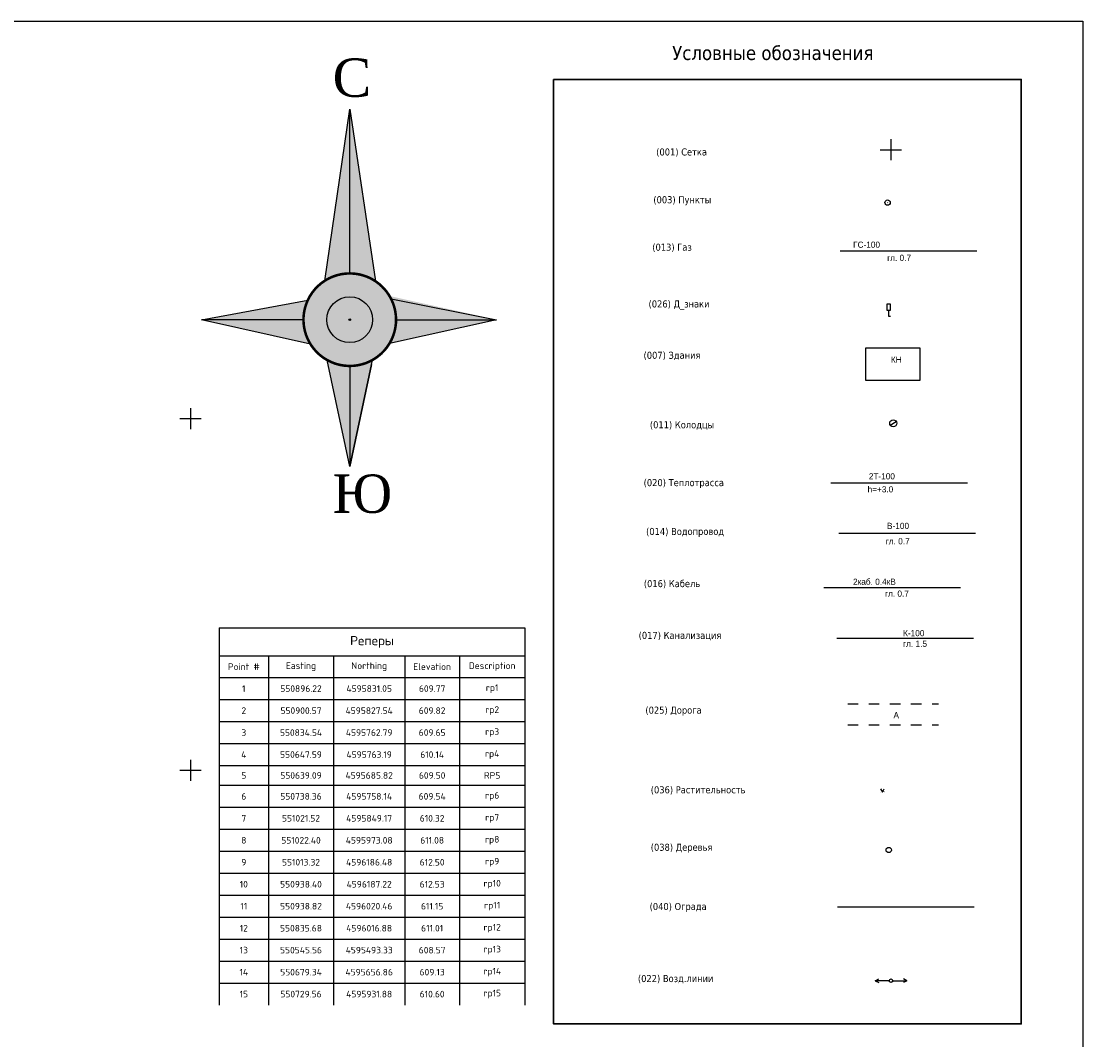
# Model space of a CAD drawing. Header units: metres. Extents: x 550378 to 551400, y 4595394 to 4596257.
# Tile 43 of 43: x 551176 to 551327, y 4596112 to 4596257. Entities that reach past the tile are written whole.
import ezdxf

# ---------------------------------------------------------------- set-up
doc = ezdxf.new("R2010")
doc.units = ezdxf.units.M
doc.header["$PDMODE"] = 32
doc.header["$PDSIZE"] = 0.25
doc.linetypes.add('Д_ТРОТ_ТРУБА', pattern=[3, 1.5, -1.5])
for name, color, linetype in [('(001) Сетка', 92, 'Continuous'), ('(002) Рамка', 7, 'Continuous'), ('(003) Пункты', 7, 'Continuous'), ('(007) Здания', 7, 'Continuous'), ('(011) Колодцы', 7, 'Continuous'), ('(013) Газ', 30, 'ИК_Газопровод -------г--------'), ('(014) Водопровод', 5, 'ИК_Водопровод -------в--------'), ('(016) Кабель', 1, 'Continuous'), ('(017) Канализация', 32, 'KANALIS_K_1'), ('(020) Теплотрасса', 7, 'ИК_Теплотраса -------т--------'), ('(022) Возд. Линии', 7, 'Continuous'), ('(025) Дорога', 7, 'Continuous'), ('(026) Д_знаки', 7, 'Continuous'), ('(036) Растительность', 7, 'Continuous'), ('(038) Деревья', 7, 'Continuous'), ('(040) Ограда', 7, 'Continuous'), ('(041) Текст', 7, 'Continuous'), ('C-ANNO-TABL', 1, 'Continuous'), ('C-ANNO-TABL-TEXT', 150, 'Continuous'), ('C-ANNO-TABL-TITL', 150, 'Continuous'), ('C-ANNO-TABL-TTBL', 5, 'Continuous'), ('shtamp_роза-ветров', 7, 'Continuous')]:
    doc.layers.add(name, color=color, linetype=linetype)
doc.styles.add('BM-431', font='txt')
doc.styles.add('D-431', font='txt')
doc.styles.add('P-131', font='txt')
doc.styles.add('S', font='txtwr', dxfattribs={"oblique": 15})
doc.styles.get("Standard").update_dxf_attribs({"font": 'simplex.shx'})
doc.linetypes.add('GAZ_VOZDUSH', pattern='A,1,-2,["~",Standard,S=3,R=0,X=-1.5,Y=-1.5],-1,10', length=14)
doc.linetypes.add('KANALIS_K', pattern='A,1,["<",Standard,S=1.8,R=0,X=-0.9,Y=-0.9],3,-1,["К",Standard,S=1.8,R=0,X=-0.9,Y=-0.9],-1,10', length=16)
doc.linetypes.add('KANALIS_K_1', pattern='A,1,[">",Standard,S=1.8,R=0,X=-0.9,Y=-0.9],3,-1,["К",Standard,S=1.8,R=0,X=-0.9,Y=-0.9],-1,10', length=16)
doc.linetypes.add('ИК_Водопровод -------в--------', pattern='A,9,-0.6,["В",Standard,S=1.2,R=0,X=0,Y=-0.6],-1.2', length=10.8)
doc.linetypes.add('ИК_Газопровод -------г--------', pattern='A,9,-0.6,["Г",Standard,S=1.2,R=0,X=0,Y=-0.6],-1.2', length=10.8)
doc.linetypes.add('ИК_Теплотраса -------т--------', pattern='A,9,-0.6,["Т",Standard,S=1.2,R=0,X=0,Y=-0.6],-1.2', length=10.8)
doc.linetypes.add('ИК_Э_КАБ_НН', pattern='A,8,-2,["<",Standard,S=1,R=0,X=0,Y=-0.5],8,[">",Standard,S=1,R=0,X=-0.5,Y=-0.5],-2', length=20)
doc.linetypes.add('ОГРАДА_V_ПРОВ', pattern='A,2.5,["v",Standard,S=1,R=0,X=0,Y=0],5,["v",Standard,S=1,R=180,X=0,Y=0],2.5', length=10)

# ---------------------------------------------------------------- blocks, each defined once
blk = doc.blocks.new('RV')
at = {"layer": 'shtamp_роза-ветров', "ltscale": 0.5}
for color, points in [(0, [(0, 32.91), (0, 7.23, 0.147358), (-4, 6.03)]), (6, [(0, 32.91), (0, 7.23, -0.147358), (4, 6.03)]), (40, [(3.58, 0, 1), (-3.58, 0, 1)]), (2, [(7.23, 0, 0.135091), (6.22, 3.7), (22.95, 0)]), (2, [(-6.57, 3.03), (-23.19, 0), (-7.23, 0, -0.108367)]), (7, [(7.23, 0, -0.135091), (6.22, -3.7), (22.95, 0)]), (7, [(-7.23, 0, 0.135091), (-6.22, -3.7), (-22.95, 0)]), (0, [(0, -7.23, -0.127803), (-3.52, -6.32), (0, -22.95)]), (6, [(0, -7.23, 0.127803), (3.52, -6.32), (0, -22.95)])]:
    blk.add_hatch(color=color, dxfattribs=at).paths.add_polyline_path(points)
h = blk.add_hatch(color=72, dxfattribs=at)
h.paths.add_polyline_path([(7.23, 0, 1), (-7.23, 0, 1)])
h.paths.add_polyline_path([(-3.58, 0, -1), (3.58, 0, -1)], flags=16)
at = {"layer": 'shtamp_роза-ветров', "linetype": 'Continuous', "ltscale": 5}
for points in [[(-3.88, 6.1), (0, 32.91), (4, 6.03)], [(0, 7.23), (0, 32.91)], [(-6.13, -3.84), (-23.19, 0), (-6.57, 3.03)], [(6.45, 3.27), (22.95, 0), (6.22, -3.7)], [(-7.23, 0), (-23.19, 0)], [(-7.23, 0), (-23.19, 0)], [(0, -22.95), (0, -22.95), (3.4, -7.03), (0, -22.95), (-3.52, -6.32)], [(0, -22.95), (3.56, -6.3)]]:
    blk.add_lwpolyline(points, dxfattribs=at)
at = {"layer": 'shtamp_роза-ветров', "ltscale": 0.5}
for points in [[(0, 7.23), (0, 32.91)], [(-7.23, 0), (-23.19, 0)], [(-7.23, 0), (-23.19, 0)], [(7.23, 0), (22.95, 0)], [(0, -7.23), (0, -22.95)]]:
    blk.add_lwpolyline(points, dxfattribs=at)
at = {"layer": 'shtamp_роза-ветров', "color": 0, "ltscale": 0.5, "const_width": 0.4}
blk.add_lwpolyline([(-3.52, -6.32, -0.391931), (-6.57, 3.03, -0.459903), (4, 6.03, -0.129847), (6.45, 3.27, -0.256992), (6.22, -3.7, -0.405845), (-3.52, -6.32, -0.053016)], format="xyb", dxfattribs=at)
at = {"layer": 'shtamp_роза-ветров', "linetype": 'Continuous', "ltscale": 5}
for radius in [7.23, 3.58]:
    blk.add_circle((0, 0), radius, dxfattribs=at)
at = {"layer": 'shtamp_роза-ветров', "ltscale": 0.5}
blk.add_point((0, 0), dxfattribs=at)
at = {"layer": 'shtamp_роза-ветров', "color": 0, "ltscale": 0.5, "char_height": 6, "width": 6.968, "attachment_point": 1}
for s, insert in [('{\\fTimes New Roman|b0|i0|c204|p18;C}', (-2.68, 40.85)), ('{\\fTimes New Roman|b0|i0|c204|p18;Ю}', (-2.68, -24.2))]:
    blk.add_mtext(s, dxfattribs=dict(at, insert=insert))
blk = doc.blocks.new('I01171')
blk.add_line((-0.722283, 0.697501), (0.702286, -0.69785))
blk.add_circle((0, 0), 1)
at = {"color": 4, "style": 'S', "oblique": 15}
blk.add_attdef('Z', (1.616431, -1.093486), '', height=2, dxfattribs=at)
blk = doc.blocks.new('I02063')
at = {"linetype": 'Continuous'}
blk.add_lwpolyline([(-0.5, 3.5), (-0.5, 1.8), (0.5, 1.8), (0.5, 3.5)], close=True, dxfattribs=at)
blk.add_lwpolyline([(0.5, 0), (0, 0), (0, 1.8)], dxfattribs=at)
at = {"color": 4, "style": 'S', "oblique": 15}
blk.add_attdef('Z', (1.280972, -0.066143), '', height=2, dxfattribs=at)
blk = doc.blocks.new('I04160')
for p, q in [((-0.5, 0), (-0.55, 0)), ((0.48, 0), (0.53, 0))]:
    blk.add_line(p, q)
blk.add_lwpolyline([(-0.5, 0.99), (0, 0), (0.51, 0.99)])
blk = doc.blocks.new('I00052')
blk.add_line((-0.02, -0.04), (0.02, 0.04))
blk.add_circle((0, 0), 0.75)
at = {"style": 'S', "oblique": 15}
blk.add_attdef('N', (-3.51, -0.9), '', height=2, dxfattribs=at)
at = {"color": 4, "style": 'S', "oblique": 15}
blk.add_attdef('Z', (1.06, -0.89), '', height=2, dxfattribs=at)
blk = doc.blocks.new('d')
at = {"layer": '(038) Деревья'}
blk.add_ellipse((0, 0), major_axis=(0.265, 0.265), ratio=1, start_param=5.497787, end_param=11.780972, dxfattribs=at)
blk = doc.blocks.new('S1')
at = {"layer": '(022) Возд. Линии'}
for p, q in [((-2, 0), (-1.5, 0.25)), ((-2, 0), (-1.5, -0.25)), ((0, 0), (-2, 0))]:
    blk.add_line(p, q, dxfattribs=at)
blk = doc.blocks.new('S2')
at = {"layer": '(022) Возд. Линии'}
for p, q in [((0, 0), (2, 0)), ((2, 0), (1.5, 0.25)), ((2, 0), (1.5, -0.25))]:
    blk.add_line(p, q, dxfattribs=at)
blk = doc.blocks.new('SS')
at = {"layer": '(022) Возд. Линии'}
blk.add_circle((0, 0), 0.25, dxfattribs=at)

msp = doc.modelspace()

# ---------------------------------------------------------------- linework, layer by layer
at = {"layer": '(001) Сетка'}
for p, q in [((551299.83, 4596239.74), (551299.83, 4596236.74)), ((551298.33, 4596238.24), (551301.33, 4596238.24)), ((551200.3, 4596201.5), (551200.3, 4596198.5)), ((551198.8, 4596200), (551201.8, 4596200)), ((551200.3, 4596151.5), (551200.3, 4596148.5)), ((551198.8, 4596150), (551201.8, 4596150))]:
    msp.add_line(p, q, dxfattribs=at)
at = {"layer": '(007) Здания', "flags": 128}
msp.add_lwpolyline([(551296.25, 4596205.47), (551304, 4596205.47), (551304, 4596210), (551296.25, 4596210)], close=True, dxfattribs=at)
at = {"layer": '(013) Газ', "flags": 128}
msp.add_lwpolyline([(551292.65, 4596223.86), (551312.07, 4596223.86)], dxfattribs=at)
at = {"layer": '(014) Водопровод', "flags": 128}
msp.add_lwpolyline([(551292.44, 4596183.72), (551311.86, 4596183.72)], dxfattribs=at)
at = {"layer": '(016) Кабель', "linetype": 'ИК_Э_КАБ_НН', "flags": 128}
msp.add_lwpolyline([(551290.32, 4596176), (551309.74, 4596176)], dxfattribs=at)
at = {"layer": '(017) Канализация', "linetype": 'KANALIS_K', "flags": 128}
msp.add_lwpolyline([(551292.14, 4596168.78), (551311.57, 4596168.78)], dxfattribs=at)
at = {"layer": '(020) Теплотрасса', "linetype": 'GAZ_VOZDUSH', "flags": 128}
msp.add_lwpolyline([(551291.31, 4596190.87), (551310.73, 4596190.87)], dxfattribs=at)
at = {"layer": '(025) Дорога', "linetype": 'Д_ТРОТ_ТРУБА', "flags": 128}
for points in [[(551293.7, 4596159.45), (551306.6, 4596159.45)], [(551293.7, 4596156.45), (551306.6, 4596156.45)]]:
    msp.add_lwpolyline(points, dxfattribs=at)
at = {"layer": '(036) Растительность', "lineweight": 0, "flags": 128}
msp.add_lwpolyline([(551298.87, 4596147), (551298.85, 4596146.99)], dxfattribs=at)
at = {"layer": '(040) Ограда', "linetype": 'ОГРАДА_V_ПРОВ', "flags": 128}
msp.add_lwpolyline([(551292.24, 4596130.56), (551311.67, 4596130.56)], dxfattribs=at)
at = {"layer": '(041) Текст', "lineweight": 30}
msp.add_lwpolyline([(551251.89, 4596248.23), (551251.89, 4596113.93), (551318.37, 4596113.93), (551318.37, 4596248.23)], close=True, dxfattribs=at)
msp.add_lwpolyline([(550878.62, 4596256.51), (551327.12, 4596256.51), (551327.12, 4596034.75), (550878.62, 4596034.75)], close=True)
at = {"layer": 'C-ANNO-TABL', "color": 1, "linetype": 'Continuous', "lineweight": -3}
for p, q in [((551204.37, 4596166.29), (551211.38, 4596166.29)), ((551211.38, 4596166.29), (551220.62, 4596166.29)), ((551211.38, 4596166.29), (551211.38, 4596163.17)), ((551220.62, 4596166.29), (551230.75, 4596166.29)), ((551220.62, 4596166.29), (551220.62, 4596163.17)), ((551230.75, 4596166.29), (551238.52, 4596166.29)), ((551230.75, 4596166.29), (551230.75, 4596163.17)), ((551238.52, 4596166.29), (551247.81, 4596166.29)), ((551238.52, 4596166.29), (551238.52, 4596163.17)), ((551204.37, 4596163.17), (551211.38, 4596163.17)), ((551211.38, 4596163.17), (551220.62, 4596163.17)), ((551211.38, 4596163.17), (551211.38, 4596160.04)), ((551220.62, 4596163.17), (551230.75, 4596163.17)), ((551220.62, 4596163.17), (551220.62, 4596160.04)), ((551230.75, 4596163.17), (551238.52, 4596163.17)), ((551230.75, 4596163.17), (551230.75, 4596160.04)), ((551238.52, 4596163.17), (551247.81, 4596163.17)), ((551238.52, 4596163.17), (551238.52, 4596160.04)), ((551204.37, 4596160.04), (551211.38, 4596160.04)), ((551211.38, 4596160.04), (551220.62, 4596160.04)), ((551211.38, 4596160.04), (551211.38, 4596156.92)), ((551220.62, 4596160.04), (551230.75, 4596160.04)), ((551220.62, 4596160.04), (551220.62, 4596156.92)), ((551230.75, 4596160.04), (551238.52, 4596160.04)), ((551230.75, 4596160.04), (551230.75, 4596156.92)), ((551238.52, 4596160.04), (551247.81, 4596160.04)), ((551238.52, 4596160.04), (551238.52, 4596156.92)), ((551204.37, 4596156.92), (551211.38, 4596156.92)), ((551211.38, 4596156.92), (551220.62, 4596156.92)), ((551211.38, 4596156.92), (551211.38, 4596153.79)), ((551220.62, 4596156.92), (551230.75, 4596156.92)), ((551220.62, 4596156.92), (551220.62, 4596153.79)), ((551230.75, 4596156.92), (551238.52, 4596156.92)), ((551230.75, 4596156.92), (551230.75, 4596153.79)), ((551238.52, 4596156.92), (551247.81, 4596156.92)), ((551238.52, 4596156.92), (551238.52, 4596153.79)), ((551204.37, 4596153.79), (551211.38, 4596153.79)), ((551211.38, 4596153.79), (551220.62, 4596153.79)), ((551211.38, 4596153.79), (551211.38, 4596150.67)), ((551220.62, 4596153.79), (551230.75, 4596153.79)), ((551220.62, 4596153.79), (551220.62, 4596150.67)), ((551230.75, 4596153.79), (551238.52, 4596153.79)), ((551230.75, 4596153.79), (551230.75, 4596150.67)), ((551238.52, 4596153.79), (551247.81, 4596153.79)), ((551238.52, 4596153.79), (551238.52, 4596150.67)), ((551204.37, 4596150.67), (551211.38, 4596150.67)), ((551211.38, 4596150.67), (551220.62, 4596150.67)), ((551211.38, 4596150.67), (551211.38, 4596147.86)), ((551220.62, 4596150.67), (551230.75, 4596150.67)), ((551220.62, 4596150.67), (551220.62, 4596147.86)), ((551230.75, 4596150.67), (551238.52, 4596150.67)), ((551230.75, 4596150.67), (551230.75, 4596147.86)), ((551238.52, 4596150.67), (551247.81, 4596150.67)), ((551238.52, 4596150.67), (551238.52, 4596147.86)), ((551204.37, 4596147.86), (551211.38, 4596147.86)), ((551211.38, 4596147.86), (551220.62, 4596147.86)), ((551211.38, 4596147.86), (551211.38, 4596144.73)), ((551220.62, 4596147.86), (551230.75, 4596147.86)), ((551220.62, 4596147.86), (551220.62, 4596144.73)), ((551230.75, 4596147.86), (551238.52, 4596147.86)), ((551230.75, 4596147.86), (551230.75, 4596144.73)), ((551238.52, 4596147.86), (551247.81, 4596147.86)), ((551238.52, 4596147.86), (551238.52, 4596144.73)), ((551204.37, 4596144.73), (551211.38, 4596144.73)), ((551211.38, 4596144.73), (551220.62, 4596144.73)), ((551211.38, 4596144.73), (551211.38, 4596141.61)), ((551220.62, 4596144.73), (551230.75, 4596144.73)), ((551220.62, 4596144.73), (551220.62, 4596141.61)), ((551230.75, 4596144.73), (551238.52, 4596144.73)), ((551230.75, 4596144.73), (551230.75, 4596141.61)), ((551238.52, 4596144.73), (551247.81, 4596144.73)), ((551238.52, 4596144.73), (551238.52, 4596141.61)), ((551204.37, 4596141.61), (551211.38, 4596141.61)), ((551211.38, 4596141.61), (551220.62, 4596141.61)), ((551211.38, 4596141.61), (551211.38, 4596138.48)), ((551220.62, 4596141.61), (551230.75, 4596141.61)), ((551220.62, 4596141.61), (551220.62, 4596138.48)), ((551230.75, 4596141.61), (551238.52, 4596141.61)), ((551230.75, 4596141.61), (551230.75, 4596138.48)), ((551238.52, 4596141.61), (551247.81, 4596141.61)), ((551238.52, 4596141.61), (551238.52, 4596138.48)), ((551204.37, 4596138.48), (551211.38, 4596138.48)), ((551211.38, 4596138.48), (551220.62, 4596138.48)), ((551211.38, 4596138.48), (551211.38, 4596135.36)), ((551220.62, 4596138.48), (551230.75, 4596138.48)), ((551220.62, 4596138.48), (551220.62, 4596135.36)), ((551230.75, 4596138.48), (551238.52, 4596138.48)), ((551230.75, 4596138.48), (551230.75, 4596135.36)), ((551238.52, 4596138.48), (551247.81, 4596138.48)), ((551238.52, 4596138.48), (551238.52, 4596135.36)), ((551204.37, 4596135.36), (551211.38, 4596135.36)), ((551211.38, 4596135.36), (551220.62, 4596135.36)), ((551211.38, 4596135.36), (551211.38, 4596132.23)), ((551220.62, 4596135.36), (551230.75, 4596135.36)), ((551220.62, 4596135.36), (551220.62, 4596132.23)), ((551230.75, 4596135.36), (551238.52, 4596135.36)), ((551230.75, 4596135.36), (551230.75, 4596132.23)), ((551238.52, 4596135.36), (551247.81, 4596135.36)), ((551238.52, 4596135.36), (551238.52, 4596132.23)), ((551204.37, 4596132.23), (551211.38, 4596132.23)), ((551211.38, 4596132.23), (551220.62, 4596132.23)), ((551211.38, 4596132.23), (551211.38, 4596129.11)), ((551220.62, 4596132.23), (551230.75, 4596132.23)), ((551220.62, 4596132.23), (551220.62, 4596129.11)), ((551230.75, 4596132.23), (551238.52, 4596132.23)), ((551230.75, 4596132.23), (551230.75, 4596129.11)), ((551238.52, 4596132.23), (551247.81, 4596132.23)), ((551238.52, 4596132.23), (551238.52, 4596129.11)), ((551204.37, 4596129.11), (551211.38, 4596129.11)), ((551211.38, 4596129.11), (551220.62, 4596129.11)), ((551211.38, 4596129.11), (551211.38, 4596125.98)), ((551220.62, 4596129.11), (551230.75, 4596129.11)), ((551220.62, 4596129.11), (551220.62, 4596125.98)), ((551230.75, 4596129.11), (551238.52, 4596129.11)), ((551230.75, 4596129.11), (551230.75, 4596125.98)), ((551238.52, 4596129.11), (551247.81, 4596129.11)), ((551238.52, 4596129.11), (551238.52, 4596125.98)), ((551204.37, 4596125.98), (551211.38, 4596125.98)), ((551211.38, 4596125.98), (551220.62, 4596125.98)), ((551211.38, 4596125.98), (551211.38, 4596122.86)), ((551220.62, 4596125.98), (551230.75, 4596125.98)), ((551220.62, 4596125.98), (551220.62, 4596122.86)), ((551230.75, 4596125.98), (551238.52, 4596125.98)), ((551230.75, 4596125.98), (551230.75, 4596122.86)), ((551238.52, 4596125.98), (551247.81, 4596125.98)), ((551238.52, 4596125.98), (551238.52, 4596122.86)), ((551204.37, 4596122.86), (551211.38, 4596122.86)), ((551211.38, 4596122.86), (551220.62, 4596122.86)), ((551211.38, 4596122.86), (551211.38, 4596119.73)), ((551220.62, 4596122.86), (551230.75, 4596122.86)), ((551220.62, 4596122.86), (551220.62, 4596119.73)), ((551230.75, 4596122.86), (551238.52, 4596122.86)), ((551230.75, 4596122.86), (551230.75, 4596119.73)), ((551238.52, 4596122.86), (551247.81, 4596122.86)), ((551238.52, 4596122.86), (551238.52, 4596119.73)), ((551204.37, 4596119.73), (551211.38, 4596119.73)), ((551211.38, 4596119.73), (551220.62, 4596119.73)), ((551211.38, 4596119.73), (551211.38, 4596116.61)), ((551220.62, 4596119.73), (551230.75, 4596119.73)), ((551220.62, 4596119.73), (551220.62, 4596116.61)), ((551230.75, 4596119.73), (551238.52, 4596119.73)), ((551230.75, 4596119.73), (551230.75, 4596116.61)), ((551238.52, 4596119.73), (551247.81, 4596119.73)), ((551238.52, 4596119.73), (551238.52, 4596116.61))]:
    msp.add_line(p, q, dxfattribs=at)
at = {"layer": 'C-ANNO-TABL-TTBL', "color": 5, "linetype": 'Continuous', "lineweight": -3}
for p, q in [((551204.37, 4596170.23), (551247.81, 4596170.23)), ((551204.37, 4596170.23), (551204.37, 4596166.29)), ((551247.81, 4596170.23), (551247.81, 4596166.29)), ((551204.37, 4596166.29), (551204.37, 4596163.17)), ((551247.81, 4596166.29), (551247.81, 4596163.17)), ((551204.37, 4596163.17), (551204.37, 4596160.04)), ((551247.81, 4596163.17), (551247.81, 4596160.04)), ((551204.37, 4596160.04), (551204.37, 4596156.92)), ((551247.81, 4596160.04), (551247.81, 4596156.92)), ((551204.37, 4596156.92), (551204.37, 4596153.79)), ((551247.81, 4596156.92), (551247.81, 4596153.79)), ((551204.37, 4596153.79), (551204.37, 4596150.67)), ((551247.81, 4596153.79), (551247.81, 4596150.67)), ((551204.37, 4596150.67), (551204.37, 4596147.86)), ((551247.81, 4596150.67), (551247.81, 4596147.86)), ((551204.37, 4596147.86), (551204.37, 4596144.73)), ((551247.81, 4596147.86), (551247.81, 4596144.73)), ((551204.37, 4596144.73), (551204.37, 4596141.61)), ((551247.81, 4596144.73), (551247.81, 4596141.61)), ((551204.37, 4596141.61), (551204.37, 4596138.48)), ((551247.81, 4596141.61), (551247.81, 4596138.48)), ((551204.37, 4596138.48), (551204.37, 4596135.36)), ((551247.81, 4596138.48), (551247.81, 4596135.36)), ((551204.37, 4596135.36), (551204.37, 4596132.23)), ((551247.81, 4596135.36), (551247.81, 4596132.23)), ((551204.37, 4596132.23), (551204.37, 4596129.11)), ((551247.81, 4596132.23), (551247.81, 4596129.11)), ((551204.37, 4596129.11), (551204.37, 4596125.98)), ((551247.81, 4596129.11), (551247.81, 4596125.98)), ((551204.37, 4596125.98), (551204.37, 4596122.86)), ((551247.81, 4596125.98), (551247.81, 4596122.86)), ((551204.37, 4596122.86), (551204.37, 4596119.73)), ((551247.81, 4596122.86), (551247.81, 4596119.73)), ((551204.37, 4596119.73), (551204.37, 4596116.61)), ((551247.81, 4596119.73), (551247.81, 4596116.61))]:
    msp.add_line(p, q, dxfattribs=at)

# ---------------------------------------------------------------- block references
at = {"layer": '(002) Рамка', "xscale": 0.9094994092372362, "yscale": 0.9094994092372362, "zscale": 0.9094994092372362}
msp.add_blockref('RV', (551222.93, 4596214.07), dxfattribs=at)
at = {"layer": '(003) Пункты', "xscale": 0.5, "yscale": 0.5, "zscale": 0.5}
msp.add_blockref('I00052', (551299.38, 4596230.72), dxfattribs=at)
at = {"layer": '(011) Колодцы', "color": 30, "true_color": 0xf8991e, "xscale": 0.4999999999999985, "yscale": 0.4999999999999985, "zscale": 0.4999999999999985, "rotation": 78.81957851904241}
msp.add_blockref('I01171', (551300.17, 4596199.34, 610.44), dxfattribs=at)
at = {"layer": '(022) Возд. Линии'}
for name, p in [('S1', (551299.62, 4596120.07)), ('SS', (551299.87, 4596120.07)), ('S2', (551300.12, 4596120.07))]:
    msp.add_blockref(name, p, dxfattribs=at)
at = {"layer": '(026) Д_знаки', "xscale": 0.5, "yscale": 0.5, "zscale": 0.5}
msp.add_blockref('I02063', (551299.53, 4596214.52, 612.83), dxfattribs=at)
at = {"layer": '(036) Растительность', "linetype": 'Continuous', "xscale": 0.5, "yscale": 0.5, "zscale": 0.5}
msp.add_blockref('I04160', (551298.63, 4596146.88), dxfattribs=at)
at = {"layer": '(038) Деревья', "linetype": 'Continuous'}
msp.add_blockref('d', (551299.54, 4596138.66), dxfattribs=at)

# ---------------------------------------------------------------- texts
at = {"layer": '(007) Здания', "style": 'P-131'}
msp.add_text('КН', height=0.88, dxfattribs=at).set_placement((551299.84, 4596207.95))
at = {"layer": '(013) Газ', "color": 0, "linetype": 'Continuous', "style": 'D-431'}
for s, p in [('ГС-100', (551294.48, 4596224.3)), ('гл. 0.7', (551299.32, 4596222.43))]:
    msp.add_text(s, height=0.875, dxfattribs=at).set_placement(p)
at = {"layer": '(014) Водопровод', "color": 0, "linetype": 'Continuous', "style": 'D-431'}
for s, p in [('В-100', (551299.29, 4596184.31)), ('гл. 0.7', (551299.11, 4596182.12))]:
    msp.add_text(s, height=0.88, dxfattribs=at).set_placement(p)
at = {"layer": '(016) Кабель', "color": 0, "linetype": 'Continuous', "style": 'D-431'}
for s, p in [('2каб. 0.4кВ', (551294.46, 4596176.37)), ('гл. 0.7', (551299, 4596174.68))]:
    msp.add_text(s, height=0.88, dxfattribs=at).set_placement(p)
at = {"layer": '(017) Канализация', "color": 0, "linetype": 'Continuous', "style": 'D-431'}
for s, p in [('К-100', (551301.57, 4596169.06)), ('гл. 1.5', (551301.57, 4596167.55))]:
    msp.add_text(s, height=0.88, dxfattribs=at).set_placement(p)
at = {"layer": '(020) Теплотрасса', "linetype": 'GAZ_VOZDUSH', "style": 'D-431'}
for s, p in [('2Т-100', (551296.71, 4596191.37)), ('h=+3.0', (551296.53, 4596189.51))]:
    msp.add_text(s, height=0.875, dxfattribs=at).set_placement(p)
at = {"layer": '(020) Теплотрасса', "linetype": 'GAZ_VOZDUSH', "insert": (551264.7, 4596191.4), "char_height": 1, "width": 87.2044, "attachment_point": 1}
msp.add_mtext('{\\fTahoma|b0|i0|c0|p32;(0\\fTahoma|b0|i0|c204|p32;20\\fTahoma|b0|i0|c0|p32;) \\fTahoma|b0|i0|c204|p32;Теплотрасса}', dxfattribs=at)
at = {"layer": '(025) Дорога', "linetype": 'Д_ТРОТ_ТРУБА', "style": 'BM-431'}
msp.add_text('A', height=0.88, dxfattribs=at).set_placement((551300.21, 4596157.39, 609.12))
at = {"layer": '(041) Текст', "lineweight": 30, "width": 87.2044, "attachment_point": 1}
for s, insert, char_height in [('{\\fTahoma|b0|i0|c204|p34;Условные обозначения}', (551268.75, 4596253), 2), ('{\\fTahoma|b0|i0|c0|p32;(001) \\fTahoma|b0|i0|c204|p32;Сетка}', (551266.49, 4596238.42), 1), ('{\\fTahoma|b0|i0|c0|p32;(00\\fTahoma|b0|i0|c204|p32;3\\fTahoma|b0|i0|c0|p32;) \\fTahoma|b0|i0|c204|p32;Пункты}', (551266.08, 4596231.63), 1), ('{\\fTahoma|b0|i0|c0|p32;(0\\fTahoma|b0|i0|c204|p32;13\\fTahoma|b0|i0|c0|p32;) \\fTahoma|b0|i0|c204|p32;Газ}', (551265.93, 4596224.88), 1), ('{\\fTahoma|b0|i0|c0|p32;(0\\fTahoma|b0|i0|c204|p32;26\\fTahoma|b0|i0|c0|p32;) \\fTahoma|b0|i0|c204|p32;Д_знаки}', (551265.4, 4596216.81), 1), ('{\\fTahoma|b0|i0|c0|p32;(00\\fTahoma|b0|i0|c204|p32;7\\fTahoma|b0|i0|c0|p32;) \\fTahoma|b0|i0|c204|p32;Здания}', (551264.69, 4596209.51), 1), ('{\\fTahoma|b0|i0|c0|p32;(0\\fTahoma|b0|i0|c204|p32;11\\fTahoma|b0|i0|c0|p32;) \\fTahoma|b0|i0|c204|p32;Колодцы}', (551265.59, 4596199.63), 1), ('{\\fTahoma|b0|i0|c0|p32;(0\\fTahoma|b0|i0|c204|p32;14\\fTahoma|b0|i0|c0|p32;) \\fTahoma|b0|i0|c204|p32;Водопровод}', (551265.05, 4596184.46), 1), ('{\\fTahoma|b0|i0|c0|p32;(0\\fTahoma|b0|i0|c204|p32;16\\fTahoma|b0|i0|c0|p32;) \\fTahoma|b0|i0|c204|p32;Кабель}', (551264.73, 4596177.04), 1), ('{\\fTahoma|b0|i0|c0|p32;(0\\fTahoma|b0|i0|c204|p32;17\\fTahoma|b0|i0|c0|p32;) \\fTahoma|b0|i0|c204|p32;Канализация}', (551263.99, 4596169.68), 1), ('{\\fTahoma|b0|i0|c0|p32;(0\\fTahoma|b0|i0|c204|p32;25\\fTahoma|b0|i0|c0|p32;) \\fTahoma|b0|i0|c204|p32;Дорога}', (551264.95, 4596159.05), 1), ('{\\fTahoma|b0|i0|c0|p32;(0\\fTahoma|b0|i0|c204|p32;36\\fTahoma|b0|i0|c0|p32;) \\fTahoma|b0|i0|c204|p32;Растительность}', (551265.71, 4596147.72), 1), ('{\\fTahoma|b0|i0|c0|p32;(0\\fTahoma|b0|i0|c204|p32;38\\fTahoma|b0|i0|c0|p32;) \\fTahoma|b0|i0|c204|p32;Деревья}', (551265.71, 4596139.55), 1), ('{\\fTahoma|b0|i0|c0|p32;(0\\fTahoma|b0|i0|c204|p32;40\\fTahoma|b0|i0|c0|p32;) \\fTahoma|b0|i0|c204|p32;Ограда}', (551265.55, 4596131.13), 1), ('{\\fTahoma|b0|i0|c0|p32;(0\\fTahoma|b0|i0|c204|p32;22\\fTahoma|b0|i0|c0|p32;) \\fTahoma|b0|i0|c204|p32;Возд.линии}', (551263.89, 4596120.88), 1)]:
    msp.add_mtext(s, dxfattribs=dict(at, insert=insert, char_height=char_height))
at = {"layer": 'C-ANNO-TABL-TEXT', "color": 7, "linetype": 'Continuous', "lineweight": -3, "char_height": 0.938, "attachment_point": 5}
for s, insert in [('1', (551207.87, 4596161.61)), ('550896.22', (551216, 4596161.61)), ('4595831.05', (551225.69, 4596161.61)), ('609.77', (551234.64, 4596161.61)), ('rp1', (551243.17, 4596161.61)), ('2', (551207.87, 4596158.48)), ('550900.57', (551216, 4596158.48)), ('4595827.54', (551225.69, 4596158.48)), ('609.82', (551234.64, 4596158.48)), ('rp2', (551243.17, 4596158.48)), ('3', (551207.87, 4596155.36)), ('550834.54', (551216, 4596155.36)), ('4595762.79', (551225.69, 4596155.36)), ('609.65', (551234.64, 4596155.36)), ('rp3', (551243.17, 4596155.36)), ('4', (551207.87, 4596152.23)), ('550647.59', (551216, 4596152.23)), ('4595763.19', (551225.69, 4596152.23)), ('610.14', (551234.64, 4596152.23)), ('rp4', (551243.17, 4596152.23)), ('5', (551207.87, 4596149.26)), ('550639.09', (551216, 4596149.26)), ('4595685.82', (551225.69, 4596149.26)), ('609.50', (551234.64, 4596149.26)), ('RP5', (551243.17, 4596149.26)), ('6', (551207.87, 4596146.29)), ('550738.36', (551216, 4596146.29)), ('4595758.14', (551225.69, 4596146.29)), ('609.54', (551234.64, 4596146.29)), ('rp6', (551243.17, 4596146.29)), ('7', (551207.87, 4596143.17)), ('551021.52', (551216, 4596143.17)), ('4595849.17', (551225.69, 4596143.17)), ('610.32', (551234.64, 4596143.17)), ('rp7', (551243.17, 4596143.17)), ('8', (551207.87, 4596140.04)), ('551022.40', (551216, 4596140.04)), ('4595973.08', (551225.69, 4596140.04)), ('611.08', (551234.64, 4596140.04)), ('rp8', (551243.17, 4596140.04)), ('9', (551207.87, 4596136.92)), ('551013.32', (551216, 4596136.92)), ('4596186.48', (551225.69, 4596136.92)), ('612.50', (551234.64, 4596136.92)), ('rp9', (551243.17, 4596136.92)), ('10', (551207.87, 4596133.79)), ('550938.40', (551216, 4596133.79)), ('4596187.22', (551225.69, 4596133.79)), ('612.53', (551234.64, 4596133.79)), ('rp10', (551243.17, 4596133.79)), ('11', (551207.87, 4596130.67)), ('550938.82', (551216, 4596130.67)), ('4596020.46', (551225.69, 4596130.67)), ('611.15', (551234.64, 4596130.67)), ('rp11', (551243.17, 4596130.67)), ('12', (551207.87, 4596127.54)), ('550835.68', (551216, 4596127.54)), ('4596016.88', (551225.69, 4596127.54)), ('611.01', (551234.64, 4596127.54)), ('rp12', (551243.17, 4596127.54)), ('13', (551207.87, 4596124.42)), ('550545.56', (551216, 4596124.42)), ('4595493.33', (551225.69, 4596124.42)), ('608.57', (551234.64, 4596124.42)), ('rp13', (551243.17, 4596124.42)), ('14', (551207.87, 4596121.29)), ('550679.34', (551216, 4596121.29)), ('4595656.86', (551225.69, 4596121.29)), ('609.13', (551234.64, 4596121.29)), ('rp14', (551243.17, 4596121.29)), ('15', (551207.87, 4596118.17)), ('550729.56', (551216, 4596118.17)), ('4595931.88', (551225.69, 4596118.17)), ('610.60', (551234.64, 4596118.17)), ('rp15', (551243.17, 4596118.17))]:
    msp.add_mtext(s, dxfattribs=dict(at, insert=insert))
at = {"layer": 'C-ANNO-TABL-TITL', "color": 7, "linetype": 'Continuous', "lineweight": -3, "attachment_point": 5}
for s, insert, char_height in [('{\\Fsimplex|c204;Реперы}', (551226.09, 4596168.26), 1.3125), ('Point #', (551207.87, 4596164.73), 0.938), ('Easting', (551216, 4596164.73), 0.938), ('Northing', (551225.69, 4596164.73), 0.938), ('Elevation', (551234.64, 4596164.73), 0.938), ('Description', (551243.17, 4596164.73), 0.9375)]:
    msp.add_mtext(s, dxfattribs=dict(at, insert=insert, char_height=char_height))

doc.saveas('drawing.dxf')
